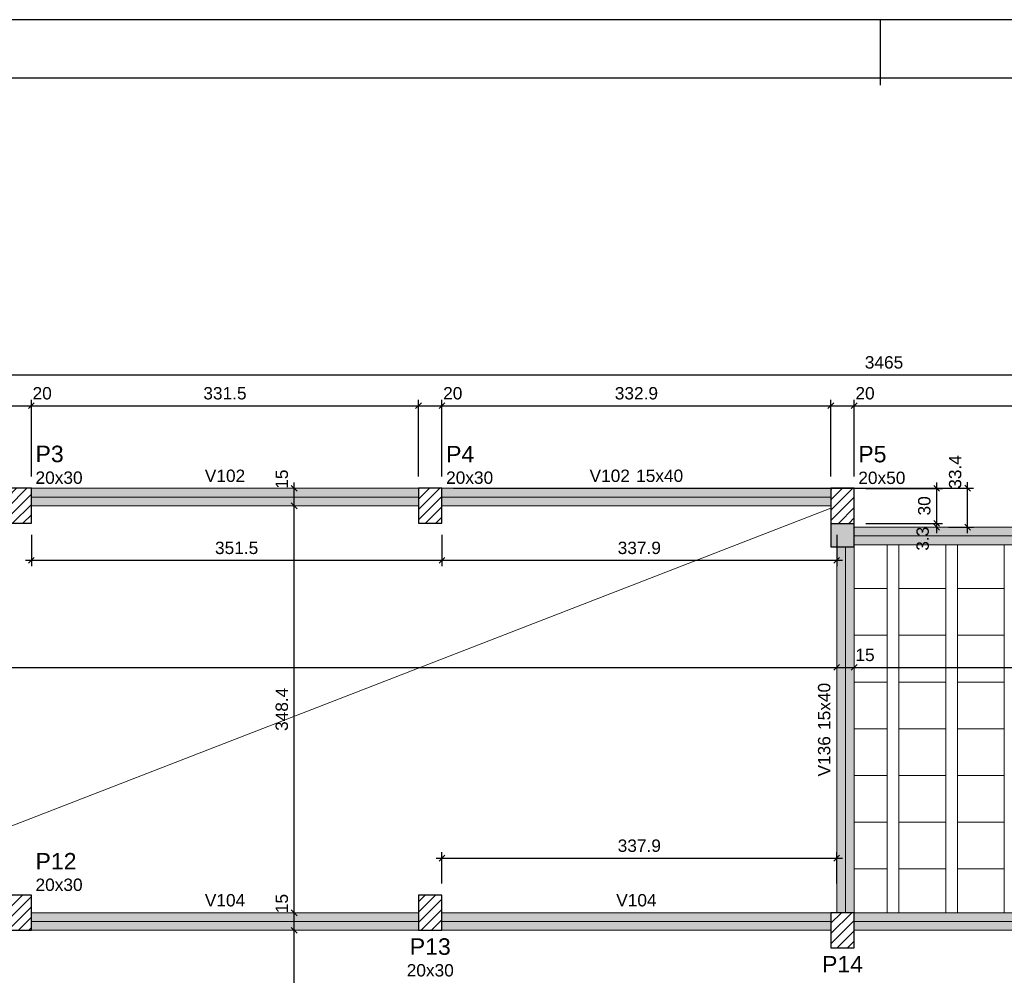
# Model space of a CAD drawing. Header units: millimetres. Extents: x 0 to 119, y 0 to 84.
# Tile 14 of 35: x 30 to 47, y 68 to 84. Entities that reach past the tile are written whole.
import ezdxf

# ---------------------------------------------------------------- set-up
doc = ezdxf.new("R2010")
doc.units = ezdxf.units.MM
doc.header["$MEASUREMENT"] = 0
doc.linetypes.add('NULL', pattern=[0])
doc.layers.get('0').update_dxf_attribs({"lineweight": 18})
for name, color, linetype, lineweight in [('FO-Aberturas', 7, 'Continuous', 5), ('FO-Cotas', 5, 'Continuous', 5), ('FO-Eixos', 5, 'Continuous', 5), ('FO-Hachura pilar que morre', 106, 'Continuous', 5), ('FO-Hachura pilar que passa', 19, 'Continuous', 5), ('FO-Hachura viga', 43, 'Continuous', 5), ('FO-Hachuras das lajes', 1, 'Continuous', 20), ('FO-Pilares', 4, 'Continuous', 30), ('FO-Textos das vigas', 7, 'Continuous', 5), ('FO-Textos dos pilares', 7, 'Continuous', 5), ('FO-Vigas', 1, 'Continuous', 20)]:
    doc.layers.add(name, color=color, linetype=linetype, lineweight=lineweight)
doc.layers.add('SEDUC_MARF', color=1, linetype='Continuous')
doc.layers.add('SEDUC_MARGG', color=7, linetype='Continuous')
doc.styles.add('Arial', font='txt')
doc.dimstyles.new('UM_50.000000', dxfattribs={"dimtxt": 0.18, "dimasz": 0.1, "dimexe": 0.1, "dimexo": 0.2, "dimgap": 0, "dimtad": 1, "dimtih": 1, "dimtoh": 1, "dimdec": 1, "dimlfac": 50, "dimzin": 0, "dimdsep": 46, "dimtxsty": 'Standard', "dimcen": 0.09, "dimdle": 0.1, "dimadec": 1, "dimazin": 2, "dimtfac": 1, "dimtdec": 4, "dimtofl": 0, "dimtmove": 0, "dimatfit": 3, "dimfxl": 1, "dimtolj": 1, "dimarcsym": 0})

# ---------------------------------------------------------------- blocks, each defined once
blk = doc.blocks.new('_Oblique')
at = {"color": 0, "linetype": 'ByBlock', "lineweight": -2}
blk.add_line((-0.5, -0.5), (0.5, 0.5), dxfattribs=at)
blk = doc.blocks.new('*D10')
at = {"layer": 'Defpoints', "color": 0}
for p in [(30.368, 77.489), (29.968, 76.077), (30.368, 76.077)]:
    blk.add_point(p, dxfattribs=at)
at = {"layer": 'FO-Cotas', "color": 0, "lineweight": -2}
for p, q in [((29.968, 76.277), (29.968, 77.589)), ((30.368, 76.277), (30.368, 77.589)), ((29.868, 77.489), (30.468, 77.489))]:
    blk.add_line(p, q, dxfattribs=at)
at = {"layer": 'FO-Cotas', "color": 0, "lineweight": -2, "xscale": 0.1, "yscale": 0.1, "zscale": 0.1, "rotation": 180}
blk.add_blockref('_Oblique', (29.968, 77.489), dxfattribs=at)
at = {"layer": 'FO-Cotas', "color": 0, "lineweight": -2, "xscale": 0.1, "yscale": 0.1, "zscale": 0.1}
blk.add_blockref('_Oblique', (30.368, 77.489), dxfattribs=at)
at = {"layer": 'FO-Cotas', "color": 7, "insert": (30.553, 77.701), "char_height": 0.2118, "attachment_point": 5, "rotation": 0.0057, "style": 'Arial'}
blk.add_mtext('\\A1;20', dxfattribs=at)
blk = doc.blocks.new('*D11')
at = {"layer": 'Defpoints', "color": 0}
for p in [(36.997, 77.489), (30.368, 76.077), (36.997, 76.077)]:
    blk.add_point(p, dxfattribs=at)
at = {"layer": 'FO-Cotas', "color": 0, "lineweight": -2}
for p, q in [((30.368, 76.277), (30.368, 77.589)), ((36.997, 76.277), (36.997, 77.589)), ((30.268, 77.489), (37.097, 77.489))]:
    blk.add_line(p, q, dxfattribs=at)
at = {"layer": 'FO-Cotas', "color": 0, "lineweight": -2, "xscale": 0.1, "yscale": 0.1, "zscale": 0.1, "rotation": 180}
blk.add_blockref('_Oblique', (30.368, 77.489), dxfattribs=at)
at = {"layer": 'FO-Cotas', "color": 0, "lineweight": -2, "xscale": 0.1, "yscale": 0.1, "zscale": 0.1}
blk.add_blockref('_Oblique', (36.997, 77.489), dxfattribs=at)
at = {"layer": 'FO-Cotas', "color": 7, "insert": (33.682, 77.701), "char_height": 0.2118, "attachment_point": 5, "rotation": 0.0057, "style": 'Arial'}
blk.add_mtext('\\A1;331.5', dxfattribs=at)
blk = doc.blocks.new('*D12')
at = {"layer": 'Defpoints', "color": 0}
for p in [(37.397, 77.489), (36.997, 76.077), (37.397, 76.077)]:
    blk.add_point(p, dxfattribs=at)
at = {"layer": 'FO-Cotas', "color": 0, "lineweight": -2}
for p, q in [((36.997, 76.277), (36.997, 77.589)), ((37.397, 76.277), (37.397, 77.589)), ((36.897, 77.489), (37.497, 77.489))]:
    blk.add_line(p, q, dxfattribs=at)
at = {"layer": 'FO-Cotas', "color": 0, "lineweight": -2, "xscale": 0.1, "yscale": 0.1, "zscale": 0.1, "rotation": 180}
blk.add_blockref('_Oblique', (36.997, 77.489), dxfattribs=at)
at = {"layer": 'FO-Cotas', "color": 0, "lineweight": -2, "xscale": 0.1, "yscale": 0.1, "zscale": 0.1}
blk.add_blockref('_Oblique', (37.397, 77.489), dxfattribs=at)
at = {"layer": 'FO-Cotas', "color": 7, "insert": (37.582, 77.701), "char_height": 0.2118, "attachment_point": 5, "rotation": 0.0057, "style": 'Arial'}
blk.add_mtext('\\A1;20', dxfattribs=at)
blk = doc.blocks.new('*D13')
at = {"layer": 'Defpoints', "color": 0}
for p in [(44.055, 77.489), (37.397, 76.077), (44.055, 76.074)]:
    blk.add_point(p, dxfattribs=at)
at = {"layer": 'FO-Cotas', "color": 0, "lineweight": -2}
for p, q in [((37.397, 76.277), (37.397, 77.589)), ((44.055, 76.274), (44.055, 77.589)), ((37.297, 77.489), (44.155, 77.489))]:
    blk.add_line(p, q, dxfattribs=at)
at = {"layer": 'FO-Cotas', "color": 0, "lineweight": -2, "xscale": 0.1, "yscale": 0.1, "zscale": 0.1, "rotation": 180}
blk.add_blockref('_Oblique', (37.397, 77.489), dxfattribs=at)
at = {"layer": 'FO-Cotas', "color": 0, "lineweight": -2, "xscale": 0.1, "yscale": 0.1, "zscale": 0.1}
blk.add_blockref('_Oblique', (44.055, 77.489), dxfattribs=at)
at = {"layer": 'FO-Cotas', "color": 7, "insert": (40.726, 77.701), "char_height": 0.2118, "attachment_point": 5, "rotation": 0.0057, "style": 'Arial'}
blk.add_mtext('\\A1;332.9', dxfattribs=at)
blk = doc.blocks.new('*D14')
at = {"layer": 'Defpoints', "color": 0}
for p in [(44.455, 77.489), (44.055, 76.074), (44.455, 76.074)]:
    blk.add_point(p, dxfattribs=at)
at = {"layer": 'FO-Cotas', "color": 0, "lineweight": -2}
for p, q in [((44.055, 76.274), (44.055, 77.589)), ((44.455, 76.274), (44.455, 77.589)), ((43.955, 77.489), (44.555, 77.489))]:
    blk.add_line(p, q, dxfattribs=at)
at = {"layer": 'FO-Cotas', "color": 0, "lineweight": -2, "xscale": 0.1, "yscale": 0.1, "zscale": 0.1, "rotation": 180}
blk.add_blockref('_Oblique', (44.055, 77.489), dxfattribs=at)
at = {"layer": 'FO-Cotas', "color": 0, "lineweight": -2, "xscale": 0.1, "yscale": 0.1, "zscale": 0.1}
blk.add_blockref('_Oblique', (44.455, 77.489), dxfattribs=at)
at = {"layer": 'FO-Cotas', "color": 7, "insert": (44.64, 77.701), "char_height": 0.2118, "attachment_point": 5, "rotation": 0.0057, "style": 'Arial'}
blk.add_mtext('\\A1;20', dxfattribs=at)
blk = doc.blocks.new('*D15')
at = {"layer": 'Defpoints', "color": 0}
for p in [(51.737, 77.489), (44.455, 76.074), (51.737, 75.408)]:
    blk.add_point(p, dxfattribs=at)
at = {"layer": 'FO-Cotas', "color": 0, "lineweight": -2}
for p, q in [((44.455, 76.274), (44.455, 77.589)), ((51.737, 75.608), (51.737, 77.589)), ((44.355, 77.489), (51.837, 77.489))]:
    blk.add_line(p, q, dxfattribs=at)
at = {"layer": 'FO-Cotas', "color": 0, "lineweight": -2, "xscale": 0.1, "yscale": 0.1, "zscale": 0.1, "rotation": 180}
blk.add_blockref('_Oblique', (44.455, 77.489), dxfattribs=at)
at = {"layer": 'FO-Cotas', "color": 0, "lineweight": -2, "xscale": 0.1, "yscale": 0.1, "zscale": 0.1}
blk.add_blockref('_Oblique', (51.737, 77.489), dxfattribs=at)
at = {"layer": 'FO-Cotas', "color": 7, "insert": (48.096, 77.701), "char_height": 0.2118, "attachment_point": 5, "rotation": 0.0057, "style": 'Arial'}
blk.add_mtext('\\A1;364.1', dxfattribs=at)
blk = doc.blocks.new('*D25')
at = {"layer": 'Defpoints', "color": 0}
for p in [(79.615, 78.018), (10.315, 75.408), (79.615, 75.408)]:
    blk.add_point(p, dxfattribs=at)
at = {"layer": 'FO-Cotas', "color": 0, "lineweight": -2}
for p, q in [((10.315, 75.608), (10.315, 78.118)), ((79.615, 75.608), (79.615, 78.118)), ((10.215, 78.018), (79.715, 78.018))]:
    blk.add_line(p, q, dxfattribs=at)
at = {"layer": 'FO-Cotas', "color": 0, "lineweight": -2, "xscale": 0.1, "yscale": 0.1, "zscale": 0.1, "rotation": 180}
blk.add_blockref('_Oblique', (10.315, 78.018), dxfattribs=at)
at = {"layer": 'FO-Cotas', "color": 0, "lineweight": -2, "xscale": 0.1, "yscale": 0.1, "zscale": 0.1}
blk.add_blockref('_Oblique', (79.615, 78.018), dxfattribs=at)
at = {"layer": 'FO-Cotas', "color": 7, "insert": (44.965, 78.23), "char_height": 0.2118, "attachment_point": 5, "rotation": 0.0057, "style": 'Arial'}
blk.add_mtext('\\A1;3465', dxfattribs=at)
blk = doc.blocks.new('*D77')
at = {"layer": 'Defpoints', "color": 0}
for p in [(44.455, 75.474), (45.867, 75.474), (45.867, 75.408)]:
    blk.add_point(p, dxfattribs=at)
at = {"layer": 'FO-Cotas', "color": 0, "lineweight": -2}
for p, q in [((45.867, 75.308), (45.867, 75.574)), ((44.655, 75.474), (45.967, 75.474))]:
    blk.add_line(p, q, dxfattribs=at)
at = {"layer": 'FO-Cotas', "color": 0, "lineweight": -2, "xscale": 0.1, "yscale": 0.1, "zscale": 0.1}
for p, rotation in [((45.867, 75.474), 89.99999999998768), ((45.867, 75.408), 269.9999999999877)]:
    blk.add_blockref('_Oblique', p, dxfattribs=dict(at, rotation=rotation))
at = {"layer": 'FO-Cotas', "color": 7, "insert": (45.627, 75.211), "char_height": 0.2118, "attachment_point": 5, "rotation": 90, "style": 'Arial'}
blk.add_mtext('\\A1;3.3', dxfattribs=at)
blk = doc.blocks.new('*D78')
at = {"layer": 'Defpoints', "color": 0}
for p in [(44.455, 76.074), (45.867, 76.074), (44.455, 75.474)]:
    blk.add_point(p, dxfattribs=at)
at = {"layer": 'FO-Cotas', "color": 0, "lineweight": -2}
for p, q in [((44.655, 76.074), (45.967, 76.074)), ((45.867, 75.374), (45.867, 76.174)), ((44.655, 75.474), (45.967, 75.474))]:
    blk.add_line(p, q, dxfattribs=at)
at = {"layer": 'FO-Cotas', "color": 0, "lineweight": -2, "xscale": 0.1, "yscale": 0.1, "zscale": 0.1}
for p, rotation in [((45.867, 76.074), 90), ((45.867, 75.474), 270)]:
    blk.add_blockref('_Oblique', p, dxfattribs=dict(at, rotation=rotation))
at = {"layer": 'FO-Cotas', "color": 7, "insert": (45.655, 75.774), "char_height": 0.2118, "attachment_point": 5, "rotation": 90, "style": 'Arial'}
blk.add_mtext('\\A1;30', dxfattribs=at)
blk = doc.blocks.new('*D80')
at = {"layer": 'Defpoints', "color": 0}
for p in [(37.397, 76.077), (46.396, 76.077), (45.867, 75.408)]:
    blk.add_point(p, dxfattribs=at)
at = {"layer": 'FO-Cotas', "color": 0, "lineweight": -2}
for p, q in [((37.597, 76.077), (46.496, 76.077)), ((46.396, 75.308), (46.396, 76.177)), ((46.067, 75.408), (46.496, 75.408))]:
    blk.add_line(p, q, dxfattribs=at)
at = {"layer": 'FO-Cotas', "color": 0, "lineweight": -2, "xscale": 0.1, "yscale": 0.1, "zscale": 0.1}
for p, rotation in [((46.396, 76.077), 90), ((46.396, 75.408), 270)]:
    blk.add_blockref('_Oblique', p, dxfattribs=dict(at, rotation=rotation))
at = {"layer": 'FO-Cotas', "color": 7, "insert": (46.184, 76.355), "char_height": 0.2118, "attachment_point": 5, "rotation": 90, "style": 'Arial'}
blk.add_mtext('\\A1;33.4', dxfattribs=at)
blk = doc.blocks.new('*D129')
at = {"layer": 'Defpoints', "color": 0}
for p in [(10.615, 73.008), (44.155, 73.008), (44.155, 73.008)]:
    blk.add_point(p, dxfattribs=at)
at = {"layer": 'FO-Cotas', "color": 0, "lineweight": -2}
blk.add_line((10.515, 73.008), (44.255, 73.008), dxfattribs=at)
at = {"layer": 'FO-Cotas', "color": 0, "lineweight": -2, "xscale": 0.1, "yscale": 0.1, "zscale": 0.1, "rotation": 180}
blk.add_blockref('_Oblique', (10.615, 73.008), dxfattribs=at)
at = {"layer": 'FO-Cotas', "color": 0, "lineweight": -2, "xscale": 0.1, "yscale": 0.1, "zscale": 0.1}
blk.add_blockref('_Oblique', (44.155, 73.008), dxfattribs=at)
at = {"layer": 'FO-Cotas', "color": 7, "insert": (27.385, 73.22), "char_height": 0.2118, "attachment_point": 5, "rotation": 0.0057, "style": 'Arial'}
blk.add_mtext('\\A1;1677', dxfattribs=at)
blk = doc.blocks.new('*D130')
at = {"layer": 'Defpoints', "color": 0}
for p in [(44.155, 73.008), (44.455, 73.008), (44.455, 73.008)]:
    blk.add_point(p, dxfattribs=at)
at = {"layer": 'FO-Cotas', "color": 0, "lineweight": -2}
blk.add_line((44.055, 73.008), (44.555, 73.008), dxfattribs=at)
at = {"layer": 'FO-Cotas', "color": 0, "lineweight": -2, "xscale": 0.1, "yscale": 0.1, "zscale": 0.1, "rotation": 180}
blk.add_blockref('_Oblique', (44.155, 73.008), dxfattribs=at)
at = {"layer": 'FO-Cotas', "color": 0, "lineweight": -2, "xscale": 0.1, "yscale": 0.1, "zscale": 0.1}
blk.add_blockref('_Oblique', (44.455, 73.008), dxfattribs=at)
at = {"layer": 'FO-Cotas', "color": 7, "insert": (44.64, 73.22), "char_height": 0.2118, "attachment_point": 5, "rotation": 0.0057, "style": 'Arial'}
blk.add_mtext('\\A1;15', dxfattribs=at)
blk = doc.blocks.new('*D131')
at = {"layer": 'Defpoints', "color": 0}
for p in [(44.455, 73.008), (51.787, 73.008), (51.787, 73.008)]:
    blk.add_point(p, dxfattribs=at)
at = {"layer": 'FO-Cotas', "color": 0, "lineweight": -2}
blk.add_line((44.355, 73.008), (51.887, 73.008), dxfattribs=at)
at = {"layer": 'FO-Cotas', "color": 0, "lineweight": -2, "xscale": 0.1, "yscale": 0.1, "zscale": 0.1, "rotation": 180}
blk.add_blockref('_Oblique', (44.455, 73.008), dxfattribs=at)
at = {"layer": 'FO-Cotas', "color": 0, "lineweight": -2, "xscale": 0.1, "yscale": 0.1, "zscale": 0.1}
blk.add_blockref('_Oblique', (51.787, 73.008), dxfattribs=at)
at = {"layer": 'FO-Cotas', "color": 7, "insert": (48.121, 73.22), "char_height": 0.2118, "attachment_point": 5, "rotation": 0.0057, "style": 'Arial'}
blk.add_mtext('\\A1;366.6', dxfattribs=at)
blk = doc.blocks.new('*D161')
at = {"layer": 'Defpoints', "color": 0}
for p in [(34.868, 68.505), (34.868, 68.505), (34.868, 40.915)]:
    blk.add_point(p, dxfattribs=at)
at = {"layer": 'FO-Cotas', "color": 0, "lineweight": -2}
blk.add_line((34.868, 40.815), (34.868, 68.605), dxfattribs=at)
at = {"layer": 'FO-Cotas', "color": 0, "lineweight": -2, "xscale": 0.1, "yscale": 0.1, "zscale": 0.1}
for p, rotation in [((34.868, 68.505), 90), ((34.868, 40.915), 270)]:
    blk.add_blockref('_Oblique', p, dxfattribs=dict(at, rotation=rotation))
at = {"layer": 'FO-Cotas', "color": 7, "insert": (34.656, 54.71), "char_height": 0.2118, "attachment_point": 5, "rotation": 90, "style": 'Arial'}
blk.add_mtext('\\A1;1379.5', dxfattribs=at)
blk = doc.blocks.new('*D162')
at = {"layer": 'Defpoints', "color": 0}
for p in [(34.868, 68.805), (34.868, 68.805), (34.868, 68.505)]:
    blk.add_point(p, dxfattribs=at)
at = {"layer": 'FO-Cotas', "color": 0, "lineweight": -2}
blk.add_line((34.868, 68.405), (34.868, 68.905), dxfattribs=at)
at = {"layer": 'FO-Cotas', "color": 0, "lineweight": -2, "xscale": 0.1, "yscale": 0.1, "zscale": 0.1}
for p, rotation in [((34.868, 68.805), 90), ((34.868, 68.505), 270)]:
    blk.add_blockref('_Oblique', p, dxfattribs=dict(at, rotation=rotation))
at = {"layer": 'FO-Cotas', "color": 7, "insert": (34.656, 68.963), "char_height": 0.2118, "attachment_point": 5, "rotation": 90, "style": 'Arial'}
blk.add_mtext('\\A1;15', dxfattribs=at)
blk = doc.blocks.new('*D163')
at = {"layer": 'Defpoints', "color": 0}
for p in [(34.868, 75.774), (34.868, 75.774), (34.868, 68.805)]:
    blk.add_point(p, dxfattribs=at)
at = {"layer": 'FO-Cotas', "color": 0, "lineweight": -2}
blk.add_line((34.868, 68.705), (34.868, 75.874), dxfattribs=at)
at = {"layer": 'FO-Cotas', "color": 0, "lineweight": -2, "xscale": 0.1, "yscale": 0.1, "zscale": 0.1}
for p, rotation in [((34.868, 75.774), 90), ((34.868, 68.805), 270)]:
    blk.add_blockref('_Oblique', p, dxfattribs=dict(at, rotation=rotation))
at = {"layer": 'FO-Cotas', "color": 7, "insert": (34.656, 72.29), "char_height": 0.2118, "attachment_point": 5, "rotation": 90, "style": 'Arial'}
blk.add_mtext('\\A1;348.4', dxfattribs=at)
blk = doc.blocks.new('*D164')
at = {"layer": 'Defpoints', "color": 0}
for p in [(34.868, 76.074), (34.868, 76.074), (34.868, 75.774)]:
    blk.add_point(p, dxfattribs=at)
at = {"layer": 'FO-Cotas', "color": 0, "lineweight": -2}
blk.add_line((34.868, 75.674), (34.868, 76.174), dxfattribs=at)
at = {"layer": 'FO-Cotas', "color": 0, "lineweight": -2, "xscale": 0.1, "yscale": 0.1, "zscale": 0.1}
for p, rotation in [((34.868, 76.074), 90), ((34.868, 75.774), 270)]:
    blk.add_blockref('_Oblique', p, dxfattribs=dict(at, rotation=rotation))
at = {"layer": 'FO-Cotas', "color": 7, "insert": (34.656, 76.231), "char_height": 0.2118, "attachment_point": 5, "rotation": 90, "style": 'Arial'}
blk.add_mtext('\\A1;15', dxfattribs=at)
blk = doc.blocks.new('*D204')
at = {"layer": 'Defpoints', "color": 0}
for p in [(44.155, 69.741), (37.397, 69.105), (44.155, 69.105)]:
    blk.add_point(p, dxfattribs=at)
at = {"layer": 'FO-Cotas', "color": 0, "lineweight": -2}
for p, q in [((37.397, 69.305), (37.397, 69.841)), ((44.155, 69.305), (44.155, 69.841)), ((37.297, 69.741), (44.255, 69.741))]:
    blk.add_line(p, q, dxfattribs=at)
at = {"layer": 'FO-Cotas', "color": 0, "lineweight": -2, "xscale": 0.1, "yscale": 0.1, "zscale": 0.1, "rotation": 180}
blk.add_blockref('_Oblique', (37.397, 69.741), dxfattribs=at)
at = {"layer": 'FO-Cotas', "color": 0, "lineweight": -2, "xscale": 0.1, "yscale": 0.1, "zscale": 0.1}
blk.add_blockref('_Oblique', (44.155, 69.741), dxfattribs=at)
at = {"layer": 'FO-Cotas', "color": 7, "insert": (40.776, 69.953), "char_height": 0.2118, "attachment_point": 5, "rotation": 0.0057, "style": 'Arial'}
blk.add_mtext('\\A1;337.9', dxfattribs=at)
blk = doc.blocks.new('*D218')
at = {"layer": 'Defpoints', "color": 0}
for p in [(30.368, 75.477), (37.397, 75.477), (37.397, 74.842)]:
    blk.add_point(p, dxfattribs=at)
at = {"layer": 'FO-Cotas', "color": 0, "lineweight": -2}
for p, q in [((30.368, 75.277), (30.368, 74.742)), ((37.397, 75.277), (37.397, 74.742)), ((30.268, 74.842), (37.497, 74.842))]:
    blk.add_line(p, q, dxfattribs=at)
at = {"layer": 'FO-Cotas', "color": 0, "lineweight": -2, "xscale": 0.1, "yscale": 0.1, "zscale": 0.1, "rotation": 180}
blk.add_blockref('_Oblique', (30.368, 74.842), dxfattribs=at)
at = {"layer": 'FO-Cotas', "color": 0, "lineweight": -2, "xscale": 0.1, "yscale": 0.1, "zscale": 0.1}
blk.add_blockref('_Oblique', (37.397, 74.842), dxfattribs=at)
at = {"layer": 'FO-Cotas', "color": 7, "insert": (33.882, 75.053), "char_height": 0.2118, "attachment_point": 5, "rotation": 0.0057, "style": 'Arial'}
blk.add_mtext('\\A1;351.5', dxfattribs=at)
blk = doc.blocks.new('*D219')
at = {"layer": 'Defpoints', "color": 0}
for p in [(37.397, 75.477), (44.155, 75.477), (44.155, 74.842)]:
    blk.add_point(p, dxfattribs=at)
at = {"layer": 'FO-Cotas', "color": 0, "lineweight": -2}
for p, q in [((37.397, 75.277), (37.397, 74.742)), ((44.155, 75.277), (44.155, 74.742)), ((37.297, 74.842), (44.255, 74.842))]:
    blk.add_line(p, q, dxfattribs=at)
at = {"layer": 'FO-Cotas', "color": 0, "lineweight": -2, "xscale": 0.1, "yscale": 0.1, "zscale": 0.1, "rotation": 180}
blk.add_blockref('_Oblique', (37.397, 74.842), dxfattribs=at)
at = {"layer": 'FO-Cotas', "color": 0, "lineweight": -2, "xscale": 0.1, "yscale": 0.1, "zscale": 0.1}
blk.add_blockref('_Oblique', (44.155, 74.842), dxfattribs=at)
at = {"layer": 'FO-Cotas', "color": 7, "insert": (40.776, 75.053), "char_height": 0.2118, "attachment_point": 5, "rotation": 0.0057, "style": 'Arial'}
blk.add_mtext('\\A1;337.9', dxfattribs=at)

msp = doc.modelspace()

# ---------------------------------------------------------------- hatches: boundary and pattern name
at = {"layer": 'FO-Hachura pilar que morre', "linetype": 'Continuous'}
h = msp.add_hatch(color=106, dxfattribs=at)
h.paths.add_polyline_path([(44.0546, 75.0742), (44.2546, 75.0742), (44.4546, 75.0742), (44.4546, 75.5742), (44.4546, 76.0742), (44.2546, 76.0742), (44.0546, 76.0742), (44.0546, 75.5742)])
h.paths.add_polyline_path([(44.0546, 75.4742), (44.2546, 75.4742), (44.4546, 75.4742), (44.4546, 75.7742), (44.4546, 76.0742), (44.2546, 76.0742), (44.0546, 76.0742), (44.0546, 75.7742)], flags=0)
at = {"layer": 'FO-Hachura pilar que passa', "linetype": 'Continuous'}
h = msp.add_hatch(dxfattribs=at)
h.set_pattern_fill('ANSI31', color=19, style=0)
h.paths.add_polyline_path([(29.968, 75.477), (30.168, 75.477), (30.368, 75.477), (30.368, 75.777), (30.368, 76.077), (30.168, 76.077), (29.968, 76.077), (29.968, 75.777)])
h = msp.add_hatch(dxfattribs=at)
h.set_pattern_fill('ANSI31', color=19, style=0)
h.paths.add_polyline_path([(36.997, 75.477), (37.197, 75.477), (37.397, 75.477), (37.397, 75.777), (37.397, 76.077), (37.197, 76.077), (36.997, 76.077), (36.997, 75.777)])
h = msp.add_hatch(dxfattribs=at)
h.set_pattern_fill('ANSI31', color=19, style=0)
h.paths.add_polyline_path([(44.0546, 75.4742), (44.2546, 75.4742), (44.4546, 75.4742), (44.4546, 75.7742), (44.4546, 76.0742), (44.2546, 76.0742), (44.0546, 76.0742), (44.0546, 75.7742)])
h = msp.add_hatch(dxfattribs=at)
h.set_pattern_fill('ANSI31', color=19, style=0)
h.paths.add_polyline_path([(29.968, 68.5054), (30.168, 68.5054), (30.368, 68.5054), (30.368, 68.8054), (30.368, 69.1054), (30.168, 69.1054), (29.968, 69.1054), (29.968, 68.8054)])
h = msp.add_hatch(dxfattribs=at)
h.set_pattern_fill('ANSI31', color=19, style=0)
h.paths.add_polyline_path([(36.997, 68.5054), (37.197, 68.5054), (37.397, 68.5054), (37.397, 68.8054), (37.397, 69.1054), (37.197, 69.1054), (36.997, 69.1054), (36.997, 68.8054)])
h = msp.add_hatch(dxfattribs=at)
h.set_pattern_fill('ANSI31', color=19, style=0)
h.paths.add_polyline_path([(44.0546, 68.2068), (44.2546, 68.2068), (44.4546, 68.2068), (44.4546, 68.5068), (44.4546, 68.8068), (44.2546, 68.8068), (44.0546, 68.8068), (44.0546, 68.5068)])
at = {"layer": 'FO-Hachura viga', "linetype": 'Continuous'}
for points in [[(36.997, 76.0742), (36.997, 76.0742), (30.3682, 76.0742), (30.3682, 75.7742), (36.997, 75.7742), (36.997, 76.0742)], [(44.0548, 76.0742), (44.0548, 76.0742), (37.397, 76.0742), (37.397, 75.7742), (44.0548, 75.7742), (44.0548, 76.0742)], [(51.7368, 75.408), (51.7368, 75.408), (44.4548, 75.408), (44.4548, 75.108), (51.7368, 75.108), (51.7368, 75.408)], [(44.4548, 75.0742), (44.4548, 75.0742), (44.1548, 75.0742), (44.1548, 68.8068), (44.4548, 68.8068), (44.4548, 75.0742)], [(36.997, 68.8054), (36.997, 68.8054), (30.3682, 68.8054), (30.3682, 68.5054), (36.997, 68.5054), (36.997, 68.8054)], [(44.0548, 68.8054), (44.0548, 68.8054), (37.397, 68.8054), (37.397, 68.5052), (44.0548, 68.5052), (44.0548, 68.8054)], [(51.7368, 68.8054), (51.7368, 68.8054), (44.4548, 68.8054), (44.4548, 68.5054), (51.7368, 68.5054), (51.7368, 68.8054)]]:
    msp.add_hatch(color=43, dxfattribs=at).paths.add_polyline_path(points)

# ---------------------------------------------------------------- linework, layer by layer
at = {"layer": 'FO-Aberturas'}
msp.add_line((44.055, 75.7352), (26.191, 68.8052), dxfattribs=at)
at = {"layer": 'FO-Eixos'}
for p, q in [((30.368, 75.9242), (36.997, 75.9242)), ((37.397, 75.9242), (44.0546, 75.9242)), ((44.4546, 75.2582), (51.7368, 75.2582)), ((44.3046, 68.8068), (44.3046, 75.0742)), ((30.368, 68.6554), (36.997, 68.6554)), ((37.397, 68.6554), (44.0546, 68.6554)), ((44.4546, 68.6554), (51.7368, 68.6554))]:
    msp.add_line(p, q, dxfattribs=at)
for points in [[(44.455, 74.3572), (45.021, 74.3572), (45.021, 75.1082)], [(45.221, 75.1082), (45.221, 74.3572), (46.021, 74.3572), (46.021, 75.1082)], [(46.221, 75.1082), (46.221, 74.3572), (47.021, 74.3572), (47.021, 75.1082)], [(44.455, 73.5572), (45.021, 73.5572), (45.021, 74.3572), (44.455, 74.3572)], [(44.455, 72.7572), (45.021, 72.7572), (45.021, 73.5572), (44.455, 73.5572)], [(44.455, 71.9572), (45.021, 71.9572), (45.021, 72.7572), (44.455, 72.7572)], [(44.455, 71.1572), (45.021, 71.1572), (45.021, 71.9572), (44.455, 71.9572)], [(44.455, 70.3572), (45.021, 70.3572), (45.021, 71.1572), (44.455, 71.1572)], [(44.455, 69.5572), (45.021, 69.5572), (45.021, 70.3572), (44.455, 70.3572)], [(45.021, 68.8072), (45.021, 69.5572), (44.455, 69.5572)], [(46.021, 68.8072), (46.021, 69.5572), (45.221, 69.5572), (45.221, 68.8072)], [(47.021, 68.8072), (47.021, 69.5572), (46.221, 69.5572), (46.221, 68.8072)]]:
    msp.add_lwpolyline(points, dxfattribs=at)
for points in [[(46.021, 73.5572), (46.021, 74.3572), (45.221, 74.3572), (45.221, 73.5572), (46.021, 73.5572)], [(47.021, 73.5572), (47.021, 74.3572), (46.221, 74.3572), (46.221, 73.5572), (47.021, 73.5572)], [(46.021, 72.7572), (46.021, 73.5572), (45.221, 73.5572), (45.221, 72.7572), (46.021, 72.7572)], [(47.021, 72.7572), (47.021, 73.5572), (46.221, 73.5572), (46.221, 72.7572), (47.021, 72.7572)], [(46.021, 71.9572), (46.021, 72.7572), (45.221, 72.7572), (45.221, 71.9572), (46.021, 71.9572)], [(47.021, 71.9572), (47.021, 72.7572), (46.221, 72.7572), (46.221, 71.9572), (47.021, 71.9572)], [(46.021, 71.1572), (46.021, 71.9572), (45.221, 71.9572), (45.221, 71.1572), (46.021, 71.1572)], [(47.021, 71.1572), (47.021, 71.9572), (46.221, 71.9572), (46.221, 71.1572), (47.021, 71.1572)], [(46.021, 70.3572), (46.021, 71.1572), (45.221, 71.1572), (45.221, 70.3572), (46.021, 70.3572)], [(47.021, 70.3572), (47.021, 71.1572), (46.221, 71.1572), (46.221, 70.3572), (47.021, 70.3572)], [(46.021, 69.5572), (46.021, 70.3572), (45.221, 70.3572), (45.221, 69.5572), (46.021, 69.5572)], [(47.021, 69.5572), (47.021, 70.3572), (46.221, 70.3572), (46.221, 69.5572), (47.021, 69.5572)]]:
    msp.add_lwpolyline(points, close=True, dxfattribs=at)
at = {"layer": 'FO-Hachuras das lajes'}
for p, q in [((45.021, 74.8082), (45.021, 75.1082)), ((45.221, 74.8082), (45.221, 75.1082)), ((46.021, 74.8082), (46.021, 75.1082)), ((46.221, 74.8082), (46.221, 75.1082)), ((47.021, 74.8082), (47.021, 75.1082)), ((45.021, 68.8072), (45.021, 74.8082)), ((45.221, 68.8072), (45.221, 74.8082)), ((46.021, 68.8072), (46.021, 74.8082)), ((46.221, 68.8072), (46.221, 74.8082)), ((47.021, 68.8072), (47.021, 74.8082))]:
    msp.add_line(p, q, dxfattribs=at)
at = {"layer": 'FO-Pilares'}
msp.add_line((44.0546, 75.4742), (44.4546, 75.4742), dxfattribs=at)
for points in [[(29.968, 75.477), (30.168, 75.477), (30.368, 75.477), (30.368, 75.777), (30.368, 76.077), (30.168, 76.077), (29.968, 76.077), (29.968, 75.777), (29.968, 75.477)], [(36.997, 75.477), (37.197, 75.477), (37.397, 75.477), (37.397, 75.777), (37.397, 76.077), (37.197, 76.077), (36.997, 76.077), (36.997, 75.777), (36.997, 75.477)], [(44.0546, 75.0742), (44.2546, 75.0742), (44.4546, 75.0742), (44.4546, 75.5742), (44.4546, 76.0742), (44.2546, 76.0742), (44.0546, 76.0742), (44.0546, 75.5742), (44.0546, 75.0742)], [(29.968, 68.5054), (30.168, 68.5054), (30.368, 68.5054), (30.368, 68.8054), (30.368, 69.1054), (30.168, 69.1054), (29.968, 69.1054), (29.968, 68.8054), (29.968, 68.5054)], [(36.997, 68.5054), (37.197, 68.5054), (37.397, 68.5054), (37.397, 68.8054), (37.397, 69.1054), (37.197, 69.1054), (36.997, 69.1054), (36.997, 68.8054), (36.997, 68.5054)], [(44.0546, 68.2068), (44.2546, 68.2068), (44.4546, 68.2068), (44.4546, 68.5068), (44.4546, 68.8068), (44.2546, 68.8068), (44.0546, 68.8068), (44.0546, 68.5068), (44.0546, 68.2068)]]:
    msp.add_lwpolyline(points, close=True, dxfattribs=at)
at = {"layer": 'FO-Vigas'}
for p, q in [((30.368, 76.0742), (36.997, 76.0742)), ((37.397, 76.0742), (44.0546, 76.0742)), ((30.368, 75.7742), (36.997, 75.7742)), ((37.397, 75.7742), (44.0546, 75.7742)), ((44.4546, 75.4082), (51.7368, 75.4082)), ((44.1546, 68.8068), (44.1546, 75.0742)), ((44.4546, 75.1082), (51.7368, 75.1082)), ((44.4546, 68.8068), (44.4546, 75.0742)), ((30.368, 68.8054), (36.997, 68.8054)), ((37.397, 68.8054), (44.0546, 68.8054)), ((44.4546, 68.8054), (51.7368, 68.8054)), ((30.368, 68.5054), (36.997, 68.5054)), ((37.397, 68.5054), (44.0546, 68.5054)), ((44.4546, 68.5054), (51.7368, 68.5054))]:
    msp.add_line(p, q, dxfattribs=at)
at = {"layer": 'SEDUC_MARF'}
msp.add_line((44.9015, 84.1), (44.9015, 82.9804), dxfattribs=at)
msp.add_lwpolyline([(118.9, 84.1), (0, 84.1), (0, 0), (118.9, 0)], close=True, dxfattribs=at)
at = {"layer": 'SEDUC_MARGG'}
msp.add_lwpolyline([(2.5, 1), (117.9, 1), (117.9, 83.1), (2.5, 83.1), (2.5, 1)], dxfattribs=at)

# ---------------------------------------------------------------- texts
at = {"layer": 'FO-Textos das vigas', "linetype": 'NULL', "char_height": 0.2118, "line_spacing_factor": 0.798, "style": 'Arial'}
for s, insert, width, attachment_point in [('V102', (33.683, 76.1801), 1.354561, 8), ('V102', (40.615, 76.1801), 1.354561, 9), ('15x40', (40.721, 76.1801), 1.580273, 7), ('V104', (33.683, 68.9111), 1.354561, 8), ('V104', (40.726, 68.9111), 1.354561, 8)]:
    msp.add_mtext(s, dxfattribs=dict(at, insert=insert, width=width, attachment_point=attachment_point))
at = {"layer": 'FO-Textos das vigas', "linetype": 'NULL', "char_height": 0.2118, "rotation": 90.00021, "line_spacing_factor": 0.798, "style": 'Arial'}
for s, insert, width, attachment_point in [('15x40', (44.0491, 71.9362), 1.580273, 7), ('V136', (44.0491, 71.8302), 1.354561, 9)]:
    msp.add_mtext(s, dxfattribs=dict(at, insert=insert, width=width, attachment_point=attachment_point))
at = {"layer": 'FO-Textos dos pilares', "linetype": 'NULL', "line_spacing_factor": 0.798, "style": 'Arial'}
for s, insert, char_height, width, attachment_point in [('P3', (30.439, 76.5184), 0.2824, 0.954053, 7), ('P4', (37.468, 76.5184), 0.2824, 0.954053, 7), ('P5', (44.525, 76.5154), 0.2824, 0.954053, 7), ('20x30', (30.439, 76.1481), 0.2118, 1.580273, 7), ('20x30', (37.468, 76.1481), 0.2118, 1.580273, 7), ('20x50', (44.525, 76.1451), 0.2118, 1.580273, 7), ('P12', (30.439, 69.5464), 0.2824, 1.387852, 7), ('20x30', (30.439, 69.1761), 0.2118, 1.580273, 7), ('P13', (37.197, 68.0814), 0.2824, 1.387852, 8), ('P14', (44.255, 67.7834), 0.2824, 1.387852, 8), ('20x30', (37.197, 67.7111), 0.2118, 1.580273, 8)]:
    msp.add_mtext(s, dxfattribs=dict(at, insert=insert, char_height=char_height, width=width, attachment_point=attachment_point))

# ---------------------------------------------------------------- dimensions: what is measured, and where the dimension line sits
at = {"layer": 'FO-Cotas'}
for base, p1, p2, override, picture, middle, turn in [((79.6152, 78.0185), (10.3146, 75.4082), (79.6152, 75.4082), {"dimtxt": 0.2118, "dimasz": 0.1, "dimexe": 0.1, "dimexo": 0.2, "dimtad": 1, "dimtih": 0, "dimtoh": 0, "dimdec": 1, "dimlfac": 50, "dimzin": 8, "dimtxsty": 'Arial', "dimblk": 'Oblique', "dimblk1": 'Oblique', "dimblk2": 'Oblique', "dimsah": 1, "dimdle": 0.1, "dimse1": 0, "dimse2": 0, "dimclrt": 7, "dimadec": 1, "dimazin": 3, "dimtmove": 2, "dimldrblk": 'Oblique'}, '*D25', (44.9649, 78.2303), 0.00573), ((30.368, 77.489), (29.968, 76.077), (30.368, 76.077), {"dimtxt": 0.2118, "dimasz": 0.1, "dimexe": 0.1, "dimexo": 0.2, "dimtad": 1, "dimtih": 0, "dimtoh": 0, "dimdec": 1, "dimlfac": 50, "dimzin": 8, "dimtxsty": 'Arial', "dimblk": 'Oblique', "dimblk1": 'Oblique', "dimblk2": 'Oblique', "dimsah": 1, "dimdle": 0.1, "dimse1": 0, "dimse2": 0, "dimclrt": 7, "dimadec": 1, "dimazin": 3, "dimtmove": 2, "dimldrblk": 'Oblique'}, '*D10', (30.5533, 77.7008), 0.00573), ((36.996993, 77.4889765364), (30.367993, 76.0769765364), (36.996993, 76.0769765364), {"dimtxt": 0.2118, "dimasz": 0.1, "dimexe": 0.1, "dimexo": 0.2, "dimtad": 1, "dimtih": 0, "dimtoh": 0, "dimdec": 1, "dimlfac": 50, "dimzin": 8, "dimtxsty": 'Arial', "dimblk": 'Oblique', "dimblk1": 'Oblique', "dimblk2": 'Oblique', "dimsah": 1, "dimdle": 0.1, "dimse1": 0, "dimse2": 0, "dimclrt": 7, "dimadec": 1, "dimazin": 3, "dimtmove": 2, "dimldrblk": 'Oblique'}, '*D11', (33.682493, 77.7007765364), 0.005729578), ((37.397, 77.489), (36.997, 76.077), (37.397, 76.077), {"dimtxt": 0.2118, "dimasz": 0.1, "dimexe": 0.1, "dimexo": 0.2, "dimtad": 1, "dimtih": 0, "dimtoh": 0, "dimdec": 1, "dimlfac": 50, "dimzin": 8, "dimtxsty": 'Arial', "dimblk": 'Oblique', "dimblk1": 'Oblique', "dimblk2": 'Oblique', "dimsah": 1, "dimdle": 0.1, "dimse1": 0, "dimse2": 0, "dimclrt": 7, "dimadec": 1, "dimazin": 3, "dimtmove": 2, "dimldrblk": 'Oblique'}, '*D12', (37.5823, 77.7008), 0.00573), ((44.0546, 77.489), (37.397, 76.077), (44.0546, 76.0742), {"dimtxt": 0.2118, "dimasz": 0.1, "dimexe": 0.1, "dimexo": 0.2, "dimtad": 1, "dimtih": 0, "dimtoh": 0, "dimdec": 1, "dimlfac": 50, "dimzin": 8, "dimtxsty": 'Arial', "dimblk": 'Oblique', "dimblk1": 'Oblique', "dimblk2": 'Oblique', "dimsah": 1, "dimdle": 0.1, "dimse1": 0, "dimse2": 0, "dimclrt": 7, "dimadec": 1, "dimazin": 3, "dimtmove": 2, "dimldrblk": 'Oblique'}, '*D13', (40.7258, 77.7008), 0.00573), ((44.4546, 77.489), (44.0546, 76.0742), (44.4546, 76.0742), {"dimtxt": 0.2118, "dimasz": 0.1, "dimexe": 0.1, "dimexo": 0.2, "dimtad": 1, "dimtih": 0, "dimtoh": 0, "dimdec": 1, "dimlfac": 50, "dimzin": 8, "dimtxsty": 'Arial', "dimblk": 'Oblique', "dimblk1": 'Oblique', "dimblk2": 'Oblique', "dimsah": 1, "dimdle": 0.1, "dimse1": 0, "dimse2": 0, "dimclrt": 7, "dimadec": 1, "dimazin": 3, "dimtmove": 2, "dimldrblk": 'Oblique'}, '*D14', (44.6399, 77.7008), 0.00573), ((51.7368, 77.489), (44.4546, 76.0742), (51.7368, 75.4082), {"dimtxt": 0.2118, "dimasz": 0.1, "dimexe": 0.1, "dimexo": 0.2, "dimtad": 1, "dimtih": 0, "dimtoh": 0, "dimdec": 1, "dimlfac": 50, "dimzin": 8, "dimtxsty": 'Arial', "dimblk": 'Oblique', "dimblk1": 'Oblique', "dimblk2": 'Oblique', "dimsah": 1, "dimdle": 0.1, "dimse1": 0, "dimse2": 0, "dimclrt": 7, "dimadec": 1, "dimazin": 3, "dimtmove": 2, "dimldrblk": 'Oblique'}, '*D15', (48.0957, 77.7008), 0.00573), ((37.396993, 74.8415765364), (30.367993, 75.4769765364), (37.396993, 75.4769765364), {"dimtxt": 0.2118, "dimasz": 0.1, "dimexe": 0.1, "dimexo": 0.2, "dimtad": 1, "dimtih": 0, "dimtoh": 0, "dimdec": 1, "dimlfac": 50, "dimzin": 8, "dimtxsty": 'Arial', "dimblk": 'Oblique', "dimblk1": 'Oblique', "dimblk2": 'Oblique', "dimsah": 1, "dimdle": 0.1, "dimse1": 0, "dimse2": 0, "dimclrt": 7, "dimadec": 1, "dimazin": 3, "dimtmove": 2, "dimldrblk": 'Oblique'}, '*D218', (33.882493, 75.0533765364), 0.005729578), ((44.1546, 74.8416), (37.397, 75.477), (44.1546, 75.477), {"dimtxt": 0.2118, "dimasz": 0.1, "dimexe": 0.1, "dimexo": 0.2, "dimtad": 1, "dimtih": 0, "dimtoh": 0, "dimdec": 1, "dimlfac": 50, "dimzin": 8, "dimtxsty": 'Arial', "dimblk": 'Oblique', "dimblk1": 'Oblique', "dimblk2": 'Oblique', "dimsah": 1, "dimdle": 0.1, "dimse1": 0, "dimse2": 0, "dimclrt": 7, "dimadec": 1, "dimazin": 3, "dimtmove": 2, "dimldrblk": 'Oblique'}, '*D219', (40.7758, 75.0534), 0.00573), ((44.1546, 73.0082), (10.6146, 73.0082), (44.1546, 73.0082), {"dimtxt": 0.2118, "dimasz": 0.1, "dimexe": 0.1, "dimexo": 0.2, "dimtad": 1, "dimtih": 0, "dimtoh": 0, "dimdec": 1, "dimlfac": 50, "dimzin": 8, "dimtxsty": 'Arial', "dimblk": 'Oblique', "dimblk1": 'Oblique', "dimblk2": 'Oblique', "dimsah": 1, "dimdle": 0.1, "dimse1": 1, "dimse2": 1, "dimclrt": 7, "dimadec": 1, "dimazin": 3, "dimtmove": 2, "dimldrblk": 'Oblique'}, '*D129', (27.3846, 73.22), 0.00573), ((44.4546, 73.0082), (44.1546, 73.0082), (44.4546, 73.0082), {"dimtxt": 0.2118, "dimasz": 0.1, "dimexe": 0.1, "dimexo": 0.2, "dimtad": 1, "dimtih": 0, "dimtoh": 0, "dimdec": 1, "dimlfac": 50, "dimzin": 8, "dimtxsty": 'Arial', "dimblk": 'Oblique', "dimblk1": 'Oblique', "dimblk2": 'Oblique', "dimsah": 1, "dimdle": 0.1, "dimse1": 1, "dimse2": 1, "dimclrt": 7, "dimadec": 1, "dimazin": 3, "dimtmove": 2, "dimldrblk": 'Oblique'}, '*D130', (44.6399, 73.22), 0.00573), ((51.7868, 73.0082), (44.4546, 73.0082), (51.7868, 73.0082), {"dimtxt": 0.2118, "dimasz": 0.1, "dimexe": 0.1, "dimexo": 0.2, "dimtad": 1, "dimtih": 0, "dimtoh": 0, "dimdec": 1, "dimlfac": 50, "dimzin": 8, "dimtxsty": 'Arial', "dimblk": 'Oblique', "dimblk1": 'Oblique', "dimblk2": 'Oblique', "dimsah": 1, "dimdle": 0.1, "dimse1": 1, "dimse2": 1, "dimclrt": 7, "dimadec": 1, "dimazin": 3, "dimtmove": 2, "dimldrblk": 'Oblique'}, '*D131', (48.1207, 73.22), 0.00573), ((44.1546, 69.7408), (37.397, 69.1054), (44.1546, 69.1054), {"dimtxt": 0.2118, "dimasz": 0.1, "dimexe": 0.1, "dimexo": 0.2, "dimtad": 1, "dimtih": 0, "dimtoh": 0, "dimdec": 1, "dimlfac": 50, "dimzin": 8, "dimtxsty": 'Arial', "dimblk": 'Oblique', "dimblk1": 'Oblique', "dimblk2": 'Oblique', "dimsah": 1, "dimdle": 0.1, "dimse1": 0, "dimse2": 0, "dimclrt": 7, "dimadec": 1, "dimazin": 3, "dimtmove": 2, "dimldrblk": 'Oblique'}, '*D204', (40.7758, 69.9526), 0.00573)]:
    dim = msp.add_linear_dim(base=base, p1=p1, p2=p2, dimstyle='UM_50.000000', override=override, dxfattribs=at)
    dim.commit()
    dim.dimension.update_dxf_attribs({"geometry": picture, "text_midpoint": middle, "dimtype": 160, "text_rotation": turn})
for base, p1, p2, override, picture, middle in [((46.3961, 76.077), (45.8666, 75.4082), (37.397, 76.077), {"dimtxt": 0.2118, "dimasz": 0.1, "dimexe": 0.1, "dimexo": 0.2, "dimtad": 1, "dimtih": 0, "dimtoh": 0, "dimdec": 1, "dimlfac": 50, "dimzin": 8, "dimtxsty": 'Arial', "dimblk": 'Oblique', "dimblk1": 'Oblique', "dimblk2": 'Oblique', "dimsah": 1, "dimdle": 0.1, "dimse1": 0, "dimse2": 0, "dimclrt": 7, "dimadec": 1, "dimazin": 3, "dimtmove": 2, "dimldrblk": 'Oblique'}, '*D80', (46.1843, 76.3552)), ((34.868, 76.0742), (34.868, 75.7742), (34.868, 76.0742), {"dimtxt": 0.2118, "dimasz": 0.1, "dimexe": 0.1, "dimexo": 0.2, "dimtad": 1, "dimtih": 0, "dimtoh": 0, "dimdec": 1, "dimlfac": 50, "dimzin": 8, "dimtxsty": 'Arial', "dimblk": 'Oblique', "dimblk1": 'Oblique', "dimblk2": 'Oblique', "dimsah": 1, "dimdle": 0.1, "dimse1": 1, "dimse2": 1, "dimclrt": 7, "dimadec": 1, "dimazin": 3, "dimtmove": 2, "dimldrblk": 'Oblique'}, '*D164', (34.6562, 76.2315)), ((45.8666, 76.0742), (44.4546, 75.4742), (44.4546, 76.0742), {"dimtxt": 0.2118, "dimasz": 0.1, "dimexe": 0.1, "dimexo": 0.2, "dimtad": 1, "dimtih": 0, "dimtoh": 0, "dimdec": 1, "dimlfac": 50, "dimzin": 8, "dimtxsty": 'Arial', "dimblk": 'Oblique', "dimblk1": 'Oblique', "dimblk2": 'Oblique', "dimsah": 1, "dimdle": 0.1, "dimse1": 0, "dimse2": 0, "dimclrt": 7, "dimadec": 1, "dimazin": 3, "dimtmove": 2, "dimldrblk": 'Oblique'}, '*D78', (45.6548, 75.7742)), ((34.868, 75.7742), (34.868, 68.8054), (34.868, 75.7742), {"dimtxt": 0.2118, "dimasz": 0.1, "dimexe": 0.1, "dimexo": 0.2, "dimtad": 1, "dimtih": 0, "dimtoh": 0, "dimdec": 1, "dimlfac": 50, "dimzin": 8, "dimtxsty": 'Arial', "dimblk": 'Oblique', "dimblk1": 'Oblique', "dimblk2": 'Oblique', "dimsah": 1, "dimdle": 0.1, "dimse1": 1, "dimse2": 1, "dimclrt": 7, "dimadec": 1, "dimazin": 3, "dimtmove": 2, "dimldrblk": 'Oblique'}, '*D163', (34.6562, 72.2898)), ((45.8666, 75.4742), (45.8666, 75.4082), (44.4546, 75.4742), {"dimtxt": 0.2118, "dimasz": 0.1, "dimexe": 0.1, "dimexo": 0.2, "dimtad": 1, "dimtih": 0, "dimtoh": 0, "dimdec": 1, "dimlfac": 50, "dimzin": 8, "dimtxsty": 'Arial', "dimblk": 'Oblique', "dimblk1": 'Oblique', "dimblk2": 'Oblique', "dimsah": 1, "dimdle": 0.1, "dimse1": 1, "dimse2": 0, "dimclrt": 7, "dimadec": 1, "dimazin": 3, "dimtmove": 2, "dimldrblk": 'Oblique'}, '*D77', (45.6268, 75.2106)), ((34.868, 68.8054), (34.868, 68.5054), (34.868, 68.8054), {"dimtxt": 0.2118, "dimasz": 0.1, "dimexe": 0.1, "dimexo": 0.2, "dimtad": 1, "dimtih": 0, "dimtoh": 0, "dimdec": 1, "dimlfac": 50, "dimzin": 8, "dimtxsty": 'Arial', "dimblk": 'Oblique', "dimblk1": 'Oblique', "dimblk2": 'Oblique', "dimsah": 1, "dimdle": 0.1, "dimse1": 1, "dimse2": 1, "dimclrt": 7, "dimadec": 1, "dimazin": 3, "dimtmove": 2, "dimldrblk": 'Oblique'}, '*D162', (34.6562, 68.9627)), ((34.868, 68.5054), (34.868, 40.9152), (34.868, 68.5054), {"dimtxt": 0.2118, "dimasz": 0.1, "dimexe": 0.1, "dimexo": 0.2, "dimtad": 1, "dimtih": 0, "dimtoh": 0, "dimdec": 1, "dimlfac": 50, "dimzin": 8, "dimtxsty": 'Arial', "dimblk": 'Oblique', "dimblk1": 'Oblique', "dimblk2": 'Oblique', "dimsah": 1, "dimdle": 0.1, "dimse1": 1, "dimse2": 1, "dimclrt": 7, "dimadec": 1, "dimazin": 3, "dimtmove": 2, "dimldrblk": 'Oblique'}, '*D161', (34.6562, 54.7103))]:
    dim = msp.add_linear_dim(base=base, p1=p1, p2=p2, angle=90, dimstyle='UM_50.000000', override=override, dxfattribs=at)
    dim.commit()
    dim.dimension.update_dxf_attribs({"geometry": picture, "text_midpoint": middle, "dimtype": 160, "text_rotation": 90})

doc.saveas('drawing.dxf')
